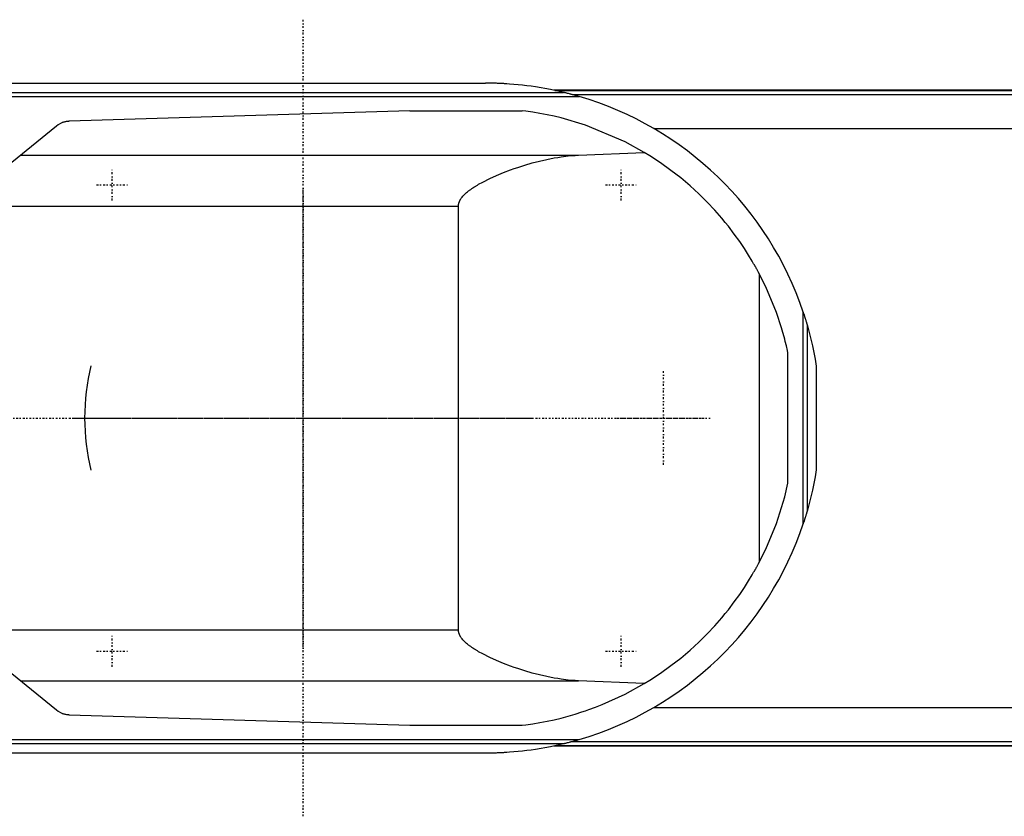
# Model space of a CAD drawing. Extents: x -1056 to 186, y -120 to 120.
# Tile 4 of 5: x -667 to -435, y -94 to 94. Entities that reach past the tile are written whole.
import ezdxf

# ---------------------------------------------------------------- set-up
doc = ezdxf.new("R2010")
doc.units = 0
doc.linetypes.add('CENTER', pattern=[1.5, 0.45, -0.5, 0.05, -0.5])
doc.layers.add('CENTER', color=7, linetype='CENTER')
doc.layers.add('VIS', color=7, linetype='CONTINUOUS')

msp = doc.modelspace()

# ---------------------------------------------------------------- linework, layer by layer
at = {"layer": 'CENTER'}
for p, q in [((-600, -93.97), (-600, 93.97)), ((-645, 51.33), (-645, 58.67)), ((-525, 51.33), (-525, 58.67)), ((-648.67, 55), (-641.33, 55)), ((-600, -54.08), (-600, 54.08)), ((-528.67, 55), (-521.33, 55)), ((-515, -11.02), (-515, 11.02)), ((-693.97, 0), (-506.03, 0)), ((-526.02, 0), (-503.98, 0)), ((-654.08, 0), (-545.92, 0)), ((-645, -58.67), (-645, -51.33)), ((-525, -58.67), (-525, -51.33)), ((-648.67, -55), (-641.33, -55)), ((-528.67, -55), (-521.33, -55))]:
    msp.add_line(p, q, dxfattribs=at)
at = {"layer": 'VIS'}
for p, q in [((-689.11, 79), (-557, 79)), ((-754.88, 76.83), (-538.61, 76.83)), ((75, 77.32), (-540.79, 77.32)), ((-540.6, 77.28), (75, 77.28)), ((-775.92, 75.83), (-534.85, 75.83)), ((-536.5, 76.29), (75, 76.29)), ((-574.82, 72.48), (-655.15, 70)), ((-574.82, 72.48), (-548.33, 72.48)), ((-658.17, 68.87), (-668.66, 60.27)), ((-517.3, 68.3), (75, 68.3)), ((-666.57, 61.98), (-535.05, 61.98)), ((-535.05, 61.98), (-519.53, 62.65)), ((-690.94, 50), (-563.33, 50)), ((-563.33, -50), (-563.33, 50)), ((-492.34, -33.89), (-492.34, 33.89)), ((-482.05, -24.97), (-482.05, 24.97)), ((-481.05, -21.74), (-481.05, 21.74)), ((-485.65, -15.41), (-485.65, 15.41)), ((-478.96, 12.26), (-478.96, -12.26)), ((-690.94, -50), (-563.33, -50)), ((-668.66, -60.27), (-658.17, -68.87)), ((-666.57, -61.98), (-535.05, -61.98)), ((-519.53, -62.65), (-535.05, -61.98)), ((-517.3, -68.3), (75, -68.3)), ((-655.15, -70), (-574.82, -72.48)), ((-574.82, -72.48), (-548.33, -72.48)), ((-775.92, -75.83), (-534.85, -75.83)), ((-536.5, -76.29), (75, -76.29)), ((-754.88, -76.83), (-538.61, -76.83)), ((-540.79, -77.32), (75, -77.32)), ((-540.6, -77.28), (75, -77.28)), ((-689.11, -79), (-557, -79))]:
    msp.add_line(p, q, dxfattribs=at)
for points in [[(-538.61, 76.83, 0), (-541.63, 77.49, 0), (-545.19, 78.11, 0), (-546.21, 78.26, 0), (-547.23, 78.39, 0), (-547.74, 78.46, 0), (-548.25, 78.51, 0), (-549.28, 78.62, 0), (-550.31, 78.72, 0), (-551.33, 78.8, 0), (-551.93, 78.84, 0), (-552.11, 78.85, 0), (-552.28, 78.86, 0), (-552.36, 78.86, 0), (-552.45, 78.87, 0), (-552.62, 78.88, 0), (-552.79, 78.89, 0), (-552.96, 78.9, 0), (-553.13, 78.91, 0), (-553.31, 78.91, 0), (-553.39, 78.92, 0), (-553.48, 78.92, 0), (-553.65, 78.93, 0), (-553.82, 78.94, 0), (-553.91, 78.94, 0), (-553.99, 78.94, 0), (-554.16, 78.95, 0), (-554.34, 78.96, 0), (-554.42, 78.96, 0), (-554.51, 78.96, 0), (-554.68, 78.97, 0), (-554.85, 78.97, 0), (-555.02, 78.98, 0), (-555.2, 78.98, 0), (-555.37, 78.98, 0), (-555.45, 78.98, 0), (-555.54, 78.99, 0), (-555.71, 78.99, 0), (-555.88, 78.99, 0), (-556.05, 78.99, 0), (-556.16, 79, 0), (-556.18, 79, 0), (-556.21, 79, 0), (-556.23, 79, 0), (-556.24, 79, 0), (-556.27, 79, 0), (-556.3, 79, 0), (-556.33, 79, 0), (-556.36, 79, 0), (-556.38, 79, 0), (-556.4, 79, 0), (-556.41, 79, 0), (-556.44, 79, 0), (-556.47, 79, 0), (-556.48, 79, 0), (-556.5, 79, 0), (-556.53, 79, 0), (-556.56, 79, 0), (-556.57, 79, 0), (-556.58, 79, 0), (-556.61, 79, 0), (-556.64, 79, 0), (-556.67, 79, 0), (-556.7, 79, 0), (-556.73, 79, 0), (-556.74, 79, 0), (-556.76, 79, 0), (-556.79, 79, 0), (-556.81, 79, 0), (-556.84, 79, 0), (-556.87, 79, 0), (-556.9, 79, 0), (-556.91, 79, 0), (-556.93, 79, 0), (-556.96, 79, 0), (-556.99, 79, 0), (-557, 79, 0)], [(-534.85, 75.83, 0), (-534.95, 75.86, 0), (-535.17, 75.92, 0), (-535.38, 75.99, 0), (-535.5, 76.02, 0), (-535.61, 76.05, 0), (-535.83, 76.11, 0), (-536.06, 76.17, 0), (-536.29, 76.24, 0), (-536.51, 76.3, 0), (-536.74, 76.36, 0), (-536.85, 76.39, 0), (-536.97, 76.42, 0), (-537.19, 76.48, 0), (-537.41, 76.53, 0), (-537.62, 76.59, 0), (-537.83, 76.64, 0), (-537.94, 76.67, 0), (-537.98, 76.68, 0), (-538.01, 76.68, 0), (-538.03, 76.69, 0), (-538.04, 76.69, 0), (-538.08, 76.7, 0), (-538.11, 76.71, 0), (-538.13, 76.71, 0), (-538.15, 76.72, 0), (-538.18, 76.73, 0), (-538.21, 76.73, 0), (-538.23, 76.74, 0), (-538.25, 76.74, 0), (-538.28, 76.75, 0), (-538.31, 76.76, 0), (-538.35, 76.77, 0), (-538.38, 76.77, 0), (-538.41, 76.78, 0), (-538.42, 76.79, 0), (-538.44, 76.79, 0), (-538.47, 76.8, 0), (-538.49, 76.8, 0), (-538.52, 76.81, 0), (-538.53, 76.81, 0), (-538.54, 76.81, 0), (-538.54, 76.81, 0), (-538.54, 76.81, 0), (-538.54, 76.81, 0), (-538.55, 76.81, 0), (-538.55, 76.82, 0), (-538.55, 76.82, 0), (-538.56, 76.82, 0), (-538.56, 76.82, 0), (-538.56, 76.82, 0), (-538.57, 76.82, 0), (-538.57, 76.82, 0), (-538.57, 76.82, 0), (-538.57, 76.82, 0), (-538.58, 76.82, 0), (-538.58, 76.82, 0), (-538.58, 76.82, 0), (-538.58, 76.82, 0), (-538.58, 76.82, 0), (-538.59, 76.82, 0), (-538.59, 76.82, 0), (-538.59, 76.83, 0), (-538.59, 76.83, 0), (-538.6, 76.83, 0), (-538.6, 76.83, 0), (-538.6, 76.83, 0), (-538.6, 76.83, 0), (-538.6, 76.83, 0), (-538.6, 76.83, 0), (-538.6, 76.83, 0), (-538.61, 76.83, 0), (-538.61, 76.83, 0), (-538.61, 76.83, 0), (-538.61, 76.83, 0), (-538.61, 76.83, 0), (-538.61, 76.83, 0)], [(-519.53, 62.65, 0), (-524, 65.12, 0), (-533.41, 69.08, 0), (-539.13, 70.78, 0), (-540.78, 71.18, 0), (-542.45, 71.53, 0), (-543.28, 71.7, 0), (-544.12, 71.85, 0), (-545.8, 72.14, 0), (-547.49, 72.38, 0), (-548.33, 72.48, 0)], [(-655.15, 70, 0), (-655.16, 70, 0), (-655.16, 70, 0), (-655.17, 70, 0), (-655.17, 70, 0), (-655.17, 70, 0), (-655.18, 70, 0), (-655.18, 70, 0), (-655.19, 70, 0), (-655.19, 70, 0), (-655.2, 70, 0), (-655.2, 70, 0), (-655.2, 70, 0), (-655.21, 70, 0), (-655.21, 70, 0), (-655.23, 69.99, 0), (-655.25, 69.99, 0), (-655.26, 69.99, 0), (-655.29, 69.99, 0), (-655.32, 69.99, 0), (-655.35, 69.99, 0), (-655.38, 69.99, 0), (-655.41, 69.98, 0), (-655.43, 69.98, 0), (-655.44, 69.98, 0), (-655.47, 69.98, 0), (-655.5, 69.97, 0), (-655.53, 69.97, 0), (-655.56, 69.97, 0), (-655.59, 69.96, 0), (-655.61, 69.96, 0), (-655.62, 69.96, 0), (-655.65, 69.96, 0), (-655.68, 69.95, 0), (-655.7, 69.95, 0), (-655.71, 69.95, 0), (-655.74, 69.94, 0), (-655.77, 69.94, 0), (-655.79, 69.94, 0), (-655.8, 69.93, 0), (-655.83, 69.93, 0), (-655.86, 69.92, 0), (-655.97, 69.91, 0), (-656.15, 69.87, 0), (-656.32, 69.82, 0), (-656.5, 69.77, 0), (-656.67, 69.71, 0), (-656.76, 69.68, 0), (-656.84, 69.65, 0), (-657.01, 69.58, 0), (-657.17, 69.5, 0), (-657.73, 69.19, 0), (-658.17, 68.87, 0)], [(-563.33, 50, 0), (-563.33, 50.02, 0), (-563.33, 50.07, 0), (-563.33, 50.12, 0), (-563.33, 50.15, 0), (-563.33, 50.17, 0), (-563.32, 50.22, 0), (-563.32, 50.27, 0), (-563.31, 50.32, 0), (-563.3, 50.37, 0), (-563.3, 50.42, 0), (-563.29, 50.45, 0), (-563.29, 50.47, 0), (-563.28, 50.52, 0), (-563.27, 50.57, 0), (-563.26, 50.62, 0), (-563.24, 50.67, 0), (-563.23, 50.72, 0), (-563.22, 50.74, 0), (-563.22, 50.77, 0), (-563.2, 50.82, 0), (-563.19, 50.87, 0), (-563.18, 50.89, 0), (-563.17, 50.91, 0), (-563.15, 50.96, 0), (-563.13, 51.01, 0), (-563.13, 51.03, 0), (-563.12, 51.06, 0), (-563.1, 51.11, 0), (-563.07, 51.15, 0), (-563.05, 51.2, 0), (-563.03, 51.25, 0), (-563.01, 51.29, 0), (-563, 51.32, 0), (-562.99, 51.34, 0), (-562.96, 51.39, 0), (-562.94, 51.43, 0), (-562.91, 51.48, 0), (-562.89, 51.52, 0), (-562.86, 51.57, 0), (-562.84, 51.59, 0), (-562.83, 51.61, 0), (-562.8, 51.66, 0), (-562.78, 51.7, 0), (-562.67, 51.85, 0), (-562.48, 52.11, 0), (-562.28, 52.35, 0), (-562.18, 52.46, 0), (-562.07, 52.57, 0), (-561.86, 52.79, 0), (-561.65, 52.99, 0), (-561.42, 53.19, 0), (-561.19, 53.38, 0), (-560.95, 53.57, 0), (-560.83, 53.67, 0), (-560.71, 53.76, 0), (-560.46, 53.94, 0), (-560.2, 54.12, 0), (-560.07, 54.21, 0), (-559.94, 54.3, 0), (-559.68, 54.47, 0), (-559.41, 54.64, 0), (-559.28, 54.72, 0), (-559.14, 54.8, 0), (-558.87, 54.97, 0), (-558.6, 55.13, 0), (-557.62, 55.66, 0), (-555.96, 56.49, 0), (-554.36, 57.22, 0), (-552.74, 57.89, 0), (-551.07, 58.52, 0), (-550.23, 58.83, 0), (-549.37, 59.12, 0), (-547.66, 59.67, 0), (-545.93, 60.17, 0), (-544.2, 60.62, 0), (-542.47, 61.02, 0), (-540.77, 61.35, 0), (-539.92, 61.49, 0), (-539.09, 61.62, 0), (-537.44, 61.82, 0), (-535.83, 61.95, 0), (-535.05, 61.98, 0)], [(-492.34, 33.89, 0), (-492.36, 33.92, 0), (-492.4, 34, 0), (-492.45, 34.09, 0), (-492.47, 34.14, 0), (-492.5, 34.19, 0), (-492.56, 34.29, 0), (-492.62, 34.4, 0), (-492.68, 34.52, 0), (-492.75, 34.65, 0), (-492.82, 34.79, 0), (-492.86, 34.86, 0), (-492.9, 34.93, 0), (-492.98, 35.08, 0), (-493.07, 35.23, 0), (-493.16, 35.4, 0), (-493.25, 35.57, 0), (-493.35, 35.74, 0), (-493.4, 35.83, 0), (-493.45, 35.93, 0), (-493.56, 36.12, 0), (-493.67, 36.31, 0), (-493.73, 36.41, 0), (-494.09, 37.04, 0), (-494.93, 38.42, 0), (-495.91, 39.96, 0), (-497.03, 41.63, 0), (-498.3, 43.39, 0), (-499.7, 45.23, 0), (-500.45, 46.16, 0), (-501.24, 47.11, 0), (-502.91, 49.03, 0), (-504.72, 50.95, 0), (-506.67, 52.87, 0), (-508.74, 54.77, 0), (-510.93, 56.63, 0), (-512.07, 57.54, 0), (-513.25, 58.43, 0), (-515.68, 60.18, 0), (-518.22, 61.85, 0), (-519.53, 62.65, 0)], [(-485.65, 15.41, 0), (-485.76, 15.95, 0), (-486.01, 17.01, 0), (-486.27, 18.08, 0), (-486.41, 18.61, 0), (-486.55, 19.13, 0), (-486.85, 20.19, 0), (-487.16, 21.24, 0), (-488.37, 24.88, 0), (-490.88, 30.94, 0), (-492.34, 33.89, 0)], [(-482.05, 24.97, 0), (-482.02, 24.88, 0), (-481.96, 24.69, 0), (-481.89, 24.5, 0), (-481.86, 24.4, 0), (-481.83, 24.3, 0), (-481.77, 24.11, 0), (-481.71, 23.91, 0), (-481.64, 23.71, 0), (-481.58, 23.51, 0), (-481.52, 23.32, 0), (-481.49, 23.22, 0), (-481.46, 23.12, 0), (-481.4, 22.93, 0), (-481.34, 22.74, 0), (-481.29, 22.56, 0), (-481.24, 22.38, 0), (-481.21, 22.28, 0), (-481.2, 22.26, 0), (-481.19, 22.23, 0), (-481.19, 22.21, 0), (-481.18, 22.2, 0), (-481.17, 22.17, 0), (-481.17, 22.14, 0), (-481.16, 22.12, 0), (-481.16, 22.11, 0), (-481.15, 22.08, 0), (-481.14, 22.05, 0), (-481.14, 22.04, 0), (-481.13, 22.02, 0), (-481.12, 22, 0), (-481.12, 21.97, 0), (-481.11, 21.94, 0), (-481.1, 21.92, 0), (-481.09, 21.89, 0), (-481.09, 21.88, 0), (-481.09, 21.87, 0), (-481.08, 21.85, 0), (-481.08, 21.83, 0), (-481.07, 21.81, 0), (-481.07, 21.8, 0), (-481.07, 21.79, 0), (-481.06, 21.79, 0), (-481.06, 21.79, 0), (-481.06, 21.79, 0), (-481.06, 21.78, 0), (-481.06, 21.78, 0), (-481.06, 21.78, 0), (-481.06, 21.78, 0), (-481.06, 21.77, 0), (-481.06, 21.77, 0), (-481.06, 21.77, 0), (-481.06, 21.77, 0), (-481.06, 21.77, 0), (-481.06, 21.77, 0), (-481.06, 21.76, 0), (-481.06, 21.76, 0), (-481.06, 21.76, 0), (-481.06, 21.76, 0), (-481.06, 21.76, 0), (-481.05, 21.76, 0), (-481.05, 21.75, 0), (-481.05, 21.75, 0), (-481.05, 21.75, 0), (-481.05, 21.75, 0), (-481.05, 21.75, 0), (-481.05, 21.75, 0), (-481.05, 21.75, 0), (-481.05, 21.75, 0), (-481.05, 21.74, 0), (-481.05, 21.74, 0), (-481.05, 21.74, 0), (-481.05, 21.74, 0), (-481.05, 21.74, 0), (-481.05, 21.74, 0), (-481.05, 21.74, 0), (-481.05, 21.74, 0)], [(-481.05, 21.74, 0), (-480.62, 20.18, 0), (-479.86, 17.03, 0), (-479.23, 13.86, 0), (-478.96, 12.26, 0)], [(-478.96, -12.26, 0), (-479.23, -13.86, 0), (-479.86, -17.03, 0), (-480.62, -20.18, 0), (-481.05, -21.74, 0)], [(-492.34, -33.89, 0), (-490.88, -30.94, 0), (-488.37, -24.88, 0), (-486.41, -18.61, 0), (-485.65, -15.41, 0)], [(-481.05, -21.74, 0), (-481.05, -21.74, 0), (-481.05, -21.74, 0), (-481.05, -21.74, 0), (-481.05, -21.74, 0), (-481.05, -21.74, 0), (-481.05, -21.74, 0), (-481.05, -21.74, 0), (-481.05, -21.75, 0), (-481.05, -21.75, 0), (-481.05, -21.75, 0), (-481.05, -21.75, 0), (-481.05, -21.75, 0), (-481.05, -21.75, 0), (-481.05, -21.75, 0), (-481.05, -21.75, 0), (-481.05, -21.76, 0), (-481.06, -21.76, 0), (-481.06, -21.76, 0), (-481.06, -21.76, 0), (-481.06, -21.76, 0), (-481.06, -21.76, 0), (-481.06, -21.77, 0), (-481.06, -21.77, 0), (-481.06, -21.77, 0), (-481.06, -21.77, 0), (-481.06, -21.77, 0), (-481.06, -21.77, 0), (-481.06, -21.78, 0), (-481.06, -21.78, 0), (-481.06, -21.78, 0), (-481.06, -21.78, 0), (-481.06, -21.79, 0), (-481.06, -21.79, 0), (-481.06, -21.79, 0), (-481.07, -21.79, 0), (-481.07, -21.8, 0), (-481.07, -21.81, 0), (-481.08, -21.83, 0), (-481.08, -21.85, 0), (-481.09, -21.87, 0), (-481.09, -21.88, 0), (-481.09, -21.89, 0), (-481.1, -21.92, 0), (-481.11, -21.94, 0), (-481.12, -21.97, 0), (-481.12, -22, 0), (-481.13, -22.02, 0), (-481.14, -22.04, 0), (-481.14, -22.05, 0), (-481.15, -22.08, 0), (-481.16, -22.11, 0), (-481.16, -22.12, 0), (-481.17, -22.14, 0), (-481.17, -22.17, 0), (-481.18, -22.2, 0), (-481.19, -22.21, 0), (-481.19, -22.23, 0), (-481.2, -22.26, 0), (-481.21, -22.28, 0), (-481.24, -22.38, 0), (-481.29, -22.56, 0), (-481.34, -22.74, 0), (-481.4, -22.93, 0), (-481.46, -23.12, 0), (-481.49, -23.22, 0), (-481.52, -23.32, 0), (-481.58, -23.51, 0), (-481.64, -23.71, 0), (-481.71, -23.91, 0), (-481.77, -24.11, 0), (-481.83, -24.3, 0), (-481.86, -24.4, 0), (-481.89, -24.5, 0), (-481.96, -24.69, 0), (-482.02, -24.88, 0), (-482.05, -24.97, 0)], [(-519.53, -62.65, 0), (-518.22, -61.85, 0), (-515.68, -60.18, 0), (-513.25, -58.43, 0), (-512.07, -57.54, 0), (-510.93, -56.63, 0), (-508.74, -54.77, 0), (-506.67, -52.87, 0), (-504.72, -50.95, 0), (-502.91, -49.03, 0), (-501.24, -47.11, 0), (-500.45, -46.16, 0), (-499.7, -45.23, 0), (-498.3, -43.39, 0), (-497.03, -41.63, 0), (-495.91, -39.96, 0), (-494.93, -38.42, 0), (-494.09, -37.04, 0), (-493.73, -36.41, 0), (-493.67, -36.31, 0), (-493.56, -36.12, 0), (-493.45, -35.93, 0), (-493.4, -35.83, 0), (-493.35, -35.74, 0), (-493.25, -35.57, 0), (-493.16, -35.4, 0), (-493.07, -35.23, 0), (-492.98, -35.08, 0), (-492.9, -34.93, 0), (-492.86, -34.86, 0), (-492.82, -34.79, 0), (-492.75, -34.65, 0), (-492.68, -34.52, 0), (-492.62, -34.4, 0), (-492.56, -34.29, 0), (-492.5, -34.19, 0), (-492.47, -34.14, 0), (-492.45, -34.09, 0), (-492.4, -34, 0), (-492.36, -33.92, 0), (-492.34, -33.89, 0)], [(-535.05, -61.98, 0), (-535.83, -61.95, 0), (-537.44, -61.82, 0), (-539.09, -61.62, 0), (-539.92, -61.49, 0), (-540.77, -61.35, 0), (-542.47, -61.02, 0), (-544.2, -60.62, 0), (-545.93, -60.17, 0), (-547.66, -59.67, 0), (-549.37, -59.12, 0), (-550.23, -58.83, 0), (-551.07, -58.52, 0), (-552.74, -57.89, 0), (-554.36, -57.22, 0), (-555.96, -56.49, 0), (-557.62, -55.66, 0), (-558.6, -55.13, 0), (-558.87, -54.97, 0), (-559.14, -54.8, 0), (-559.28, -54.72, 0), (-559.41, -54.64, 0), (-559.68, -54.47, 0), (-559.94, -54.3, 0), (-560.07, -54.21, 0), (-560.2, -54.12, 0), (-560.46, -53.94, 0), (-560.71, -53.76, 0), (-560.83, -53.67, 0), (-560.95, -53.57, 0), (-561.19, -53.38, 0), (-561.42, -53.19, 0), (-561.65, -52.99, 0), (-561.86, -52.79, 0), (-562.07, -52.57, 0), (-562.18, -52.46, 0), (-562.28, -52.35, 0), (-562.48, -52.11, 0), (-562.67, -51.85, 0), (-562.78, -51.7, 0), (-562.8, -51.66, 0), (-562.83, -51.61, 0), (-562.84, -51.59, 0), (-562.86, -51.57, 0), (-562.89, -51.52, 0), (-562.91, -51.48, 0), (-562.94, -51.43, 0), (-562.96, -51.39, 0), (-562.99, -51.34, 0), (-563, -51.32, 0), (-563.01, -51.29, 0), (-563.03, -51.25, 0), (-563.05, -51.2, 0), (-563.07, -51.15, 0), (-563.1, -51.11, 0), (-563.12, -51.06, 0), (-563.13, -51.03, 0), (-563.13, -51.01, 0), (-563.15, -50.96, 0), (-563.17, -50.91, 0), (-563.18, -50.89, 0), (-563.19, -50.87, 0), (-563.2, -50.82, 0), (-563.22, -50.77, 0), (-563.22, -50.74, 0), (-563.23, -50.72, 0), (-563.24, -50.67, 0), (-563.26, -50.62, 0), (-563.27, -50.57, 0), (-563.28, -50.52, 0), (-563.29, -50.47, 0), (-563.29, -50.45, 0), (-563.3, -50.42, 0), (-563.3, -50.37, 0), (-563.31, -50.32, 0), (-563.32, -50.27, 0), (-563.32, -50.22, 0), (-563.33, -50.17, 0), (-563.33, -50.15, 0), (-563.33, -50.12, 0), (-563.33, -50.07, 0), (-563.33, -50.02, 0), (-563.33, -50, 0)], [(-548.33, -72.48, 0), (-547.49, -72.38, 0), (-545.8, -72.14, 0), (-544.12, -71.85, 0), (-543.28, -71.7, 0), (-542.45, -71.53, 0), (-540.78, -71.18, 0), (-539.13, -70.78, 0), (-537.48, -70.34, 0), (-535.84, -69.87, 0), (-534.22, -69.35, 0), (-533.41, -69.08, 0), (-532.61, -68.8, 0), (-531.01, -68.22, 0), (-529.42, -67.59, 0), (-524, -65.12, 0), (-519.53, -62.65, 0)], [(-658.17, -68.87, 0), (-657.73, -69.19, 0), (-657.17, -69.5, 0), (-657.01, -69.58, 0), (-656.84, -69.65, 0), (-656.76, -69.68, 0), (-656.67, -69.71, 0), (-656.5, -69.77, 0), (-656.32, -69.82, 0), (-656.15, -69.87, 0), (-655.97, -69.91, 0), (-655.79, -69.94, 0), (-655.7, -69.95, 0), (-655.68, -69.95, 0), (-655.65, -69.96, 0), (-655.62, -69.96, 0), (-655.61, -69.96, 0), (-655.59, -69.96, 0), (-655.56, -69.97, 0), (-655.53, -69.97, 0), (-655.5, -69.97, 0), (-655.47, -69.98, 0), (-655.44, -69.98, 0), (-655.43, -69.98, 0), (-655.41, -69.98, 0), (-655.38, -69.99, 0), (-655.35, -69.99, 0), (-655.32, -69.99, 0), (-655.29, -69.99, 0), (-655.26, -69.99, 0), (-655.25, -69.99, 0), (-655.23, -69.99, 0), (-655.21, -70, 0), (-655.21, -70, 0), (-655.2, -70, 0), (-655.2, -70, 0), (-655.2, -70, 0), (-655.19, -70, 0), (-655.19, -70, 0), (-655.18, -70, 0), (-655.18, -70, 0), (-655.17, -70, 0), (-655.17, -70, 0), (-655.17, -70, 0), (-655.16, -70, 0), (-655.16, -70, 0), (-655.15, -70, 0)], [(-538.61, -76.83, 0), (-538.61, -76.83, 0), (-538.61, -76.83, 0), (-538.61, -76.83, 0), (-538.61, -76.83, 0), (-538.61, -76.83, 0), (-538.6, -76.83, 0), (-538.6, -76.83, 0), (-538.6, -76.83, 0), (-538.6, -76.83, 0), (-538.6, -76.83, 0), (-538.6, -76.83, 0), (-538.6, -76.83, 0), (-538.59, -76.83, 0), (-538.59, -76.83, 0), (-538.59, -76.82, 0), (-538.59, -76.82, 0), (-538.58, -76.82, 0), (-538.58, -76.82, 0), (-538.58, -76.82, 0), (-538.58, -76.82, 0), (-538.58, -76.82, 0), (-538.57, -76.82, 0), (-538.57, -76.82, 0), (-538.57, -76.82, 0), (-538.57, -76.82, 0), (-538.56, -76.82, 0), (-538.56, -76.82, 0), (-538.56, -76.82, 0), (-538.55, -76.82, 0), (-538.55, -76.82, 0), (-538.55, -76.81, 0), (-538.54, -76.81, 0), (-538.54, -76.81, 0), (-538.54, -76.81, 0), (-538.54, -76.81, 0), (-538.53, -76.81, 0), (-538.52, -76.81, 0), (-538.49, -76.8, 0), (-538.47, -76.8, 0), (-538.44, -76.79, 0), (-538.42, -76.79, 0), (-538.41, -76.78, 0), (-538.38, -76.77, 0), (-538.35, -76.77, 0), (-538.31, -76.76, 0), (-538.28, -76.75, 0), (-538.25, -76.74, 0), (-538.23, -76.74, 0), (-538.21, -76.73, 0), (-538.18, -76.73, 0), (-538.15, -76.72, 0), (-538.13, -76.71, 0), (-538.11, -76.71, 0), (-538.08, -76.7, 0), (-538.04, -76.69, 0), (-538.03, -76.69, 0), (-538.01, -76.68, 0), (-537.98, -76.68, 0), (-537.94, -76.67, 0), (-537.83, -76.64, 0), (-537.62, -76.59, 0), (-537.41, -76.53, 0), (-537.19, -76.48, 0), (-536.97, -76.42, 0), (-536.85, -76.39, 0), (-536.74, -76.36, 0), (-536.51, -76.3, 0), (-536.29, -76.24, 0), (-536.06, -76.17, 0), (-535.83, -76.11, 0), (-535.61, -76.05, 0), (-535.5, -76.02, 0), (-535.38, -75.99, 0), (-535.17, -75.92, 0), (-534.95, -75.86, 0), (-534.85, -75.83, 0)], [(-557, -79, 0), (-556.99, -79, 0), (-556.96, -79, 0), (-556.93, -79, 0), (-556.91, -79, 0), (-556.9, -79, 0), (-556.87, -79, 0), (-556.84, -79, 0), (-556.81, -79, 0), (-556.79, -79, 0), (-556.76, -79, 0), (-556.74, -79, 0), (-556.73, -79, 0), (-556.7, -79, 0), (-556.67, -79, 0), (-556.64, -79, 0), (-556.61, -79, 0), (-556.58, -79, 0), (-556.57, -79, 0), (-556.56, -79, 0), (-556.53, -79, 0), (-556.5, -79, 0), (-556.48, -79, 0), (-556.47, -79, 0), (-556.44, -79, 0), (-556.41, -79, 0), (-556.4, -79, 0), (-556.38, -79, 0), (-556.36, -79, 0), (-556.33, -79, 0), (-556.3, -79, 0), (-556.27, -79, 0), (-556.24, -79, 0), (-556.23, -79, 0), (-556.21, -79, 0), (-556.18, -79, 0), (-556.16, -79, 0), (-556.05, -78.99, 0), (-555.88, -78.99, 0), (-555.71, -78.99, 0), (-555.54, -78.99, 0), (-555.45, -78.98, 0), (-555.37, -78.98, 0), (-555.2, -78.98, 0), (-555.02, -78.98, 0), (-554.85, -78.97, 0), (-554.68, -78.97, 0), (-554.51, -78.96, 0), (-554.42, -78.96, 0), (-554.34, -78.96, 0), (-554.16, -78.95, 0), (-553.99, -78.94, 0), (-553.91, -78.94, 0), (-553.82, -78.94, 0), (-553.65, -78.93, 0), (-553.48, -78.92, 0), (-553.39, -78.92, 0), (-553.31, -78.91, 0), (-553.13, -78.91, 0), (-552.96, -78.9, 0), (-552.79, -78.89, 0), (-552.62, -78.88, 0), (-552.45, -78.87, 0), (-552.36, -78.86, 0), (-552.28, -78.86, 0), (-552.11, -78.85, 0), (-551.93, -78.84, 0), (-551.33, -78.8, 0), (-550.31, -78.72, 0), (-549.28, -78.62, 0), (-548.25, -78.51, 0), (-547.74, -78.46, 0), (-547.23, -78.39, 0), (-546.21, -78.26, 0), (-545.19, -78.11, 0), (-541.63, -77.49, 0), (-538.61, -76.83, 0)]]:
    msp.add_polyline3d(points, dxfattribs=at)
for centre, radius, start, end in [((-557, 0), 79, 18.4257, 73.7139), ((-600, 0), 51.5, 166.1376, 193.8624), ((-557, 0), 79, 286.2861, 341.5743)]:
    msp.add_arc(centre, radius, start, end, dxfattribs=at)

doc.saveas('drawing.dxf')
